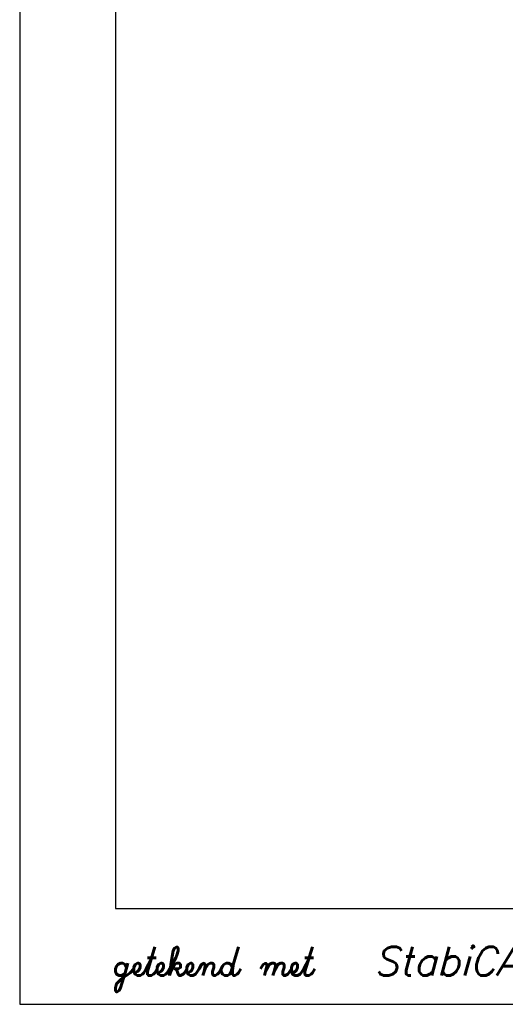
# Model space of a CAD drawing. Extents: x 0 to 210, y 0 to 297.
# Tile 1 of 68: x 0 to 51, y 0 to 103. Entities that reach past the tile are written whole.
import ezdxf

# ---------------------------------------------------------------- set-up
doc = ezdxf.new("R2010")
doc.units = 0
doc.layers.get('0').update_dxf_attribs({"linetype": 'CONTINUOUS'})
doc.layers.add('BL$2----', color=7, linetype='CONTINUOUS')
doc.styles.add('ROMANS', font='romans', dxfattribs={"oblique": 15})
doc.styles.add('SCRIPTS', font='scripts')

# ---------------------------------------------------------------- blocks, each defined once
blk = doc.blocks.new('A4-VER')
at = {"linetype": 'Continuous'}
for p, q in [((0, 297), (0, 0)), ((10, 287), (10, 10)), ((10, 10), (200, 10)), ((0, 0), (210, 0))]:
    blk.add_line(p, q, dxfattribs=at)
at = {"linetype": 'Continuous', "style": 'SCRIPTS'}
blk.add_text('getekend met', height=3, dxfattribs=at).set_placement((10, 3))
at = {"linetype": 'Continuous', "style": 'ROMANS', "oblique": 15}
blk.add_text('StabiCAD', height=3, dxfattribs=at).set_placement((37, 3))

msp = doc.modelspace()

# ---------------------------------------------------------------- block references
at = {"layer": 'BL$2----'}
msp.add_blockref('A4-VER', (0, 0), dxfattribs=at)

doc.saveas('drawing.dxf')
